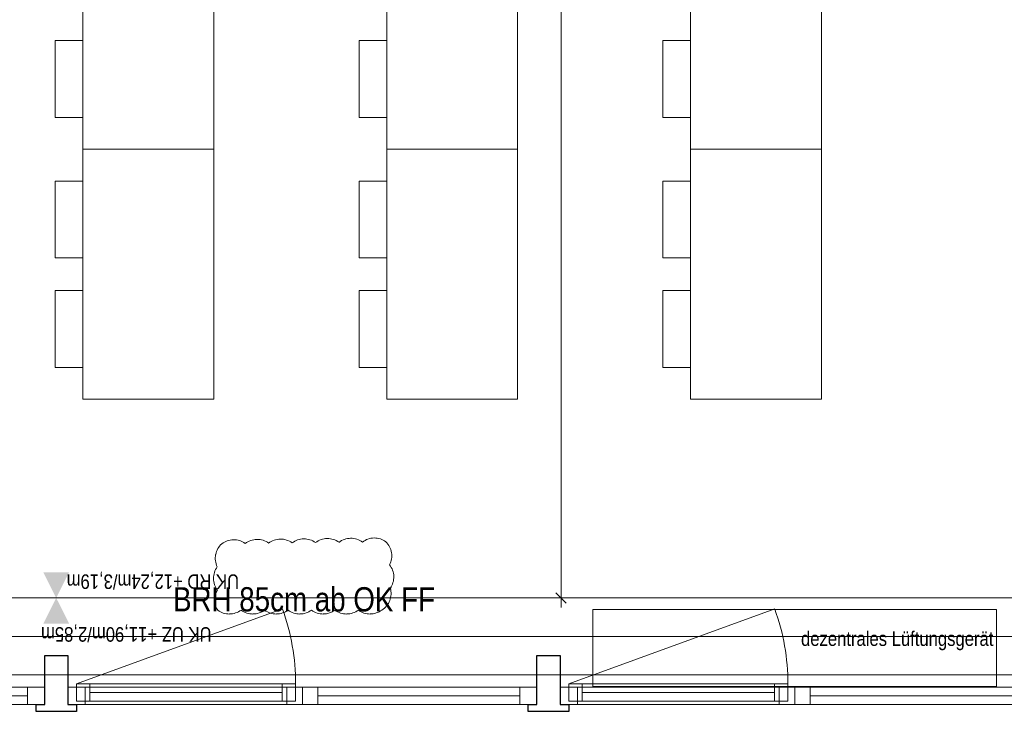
# Model space of a CAD drawing. Extents: x -620 to 300, y 62 to 1112.
# Tile 108 of 235: x -402 to -300, y 377 to 449. Entities that reach past the tile are written whole.
import ezdxf
from ezdxf.lldxf.tags import DXFTag

# ---------------------------------------------------------------- set-up
doc = ezdxf.new("R2010")
doc.units = 0
doc.layers.get('0').update_dxf_attribs({"lineweight": 13})
for name, color, linetype, lineweight, true_color in [('30 -33 Aussenwände- 7 Fassade_ Elemente', 7, 'Continuous', 9, 0x00aacc), ('30 -35 Decken- 1 Konstruktion-Träger- Stahlbeton', 7, 'Continuous', 13, 0x33aa00), ('60- 61 allgemeine Ausstattung- 1 Möbel', 9, 'Continuous', 9, 0x808080), ('70 -76 Bemaßung- 2 Allgemein', 9, 'Continuous', 5, 0x808080), ('70 -77 Revision- 2 Wolken', 7, 'Continuous', 18, 0x944cff)]:
    doc.layers.add(name, color=color, linetype=linetype, lineweight=lineweight, true_color=true_color)
doc.layers.add('70 -71 Achsen- 1 Gebäudeachsen', color=7, linetype='STRICHPUNKT2-A06CPVE5L0', lineweight=18)
doc.styles.get("Standard").update_dxf_attribs({"font": 'ARIALN.TTF'})
tags = doc.linetypes.add('grob-A06CPVE1L0', pattern=[14, 3, -8, 3]).pattern_tags.tags
tags[8:9] = [DXFTag(74, 4), DXFTag(75, 0), DXFTag(340, '0'), DXFTag(46, 0.0), DXFTag(50, 0.0), DXFTag(44, 0.0), DXFTag(45, 0.0)]
tags[6:7] = [DXFTag(74, 4), DXFTag(75, 0), DXFTag(340, '0'), DXFTag(46, 0.0), DXFTag(50, 0.0), DXFTag(44, 0.0), DXFTag(45, 0.0)]
tags[4:5] = [DXFTag(74, 4), DXFTag(75, 0), DXFTag(340, '0'), DXFTag(46, 0.0), DXFTag(50, 0.0), DXFTag(44, 0.0), DXFTag(45, 0.0)]
tags = doc.linetypes.add('STRICHPUNKT2-A06CPVE5L0', pattern=[12.7, 6.35, -3.175, 0, -3.175]).pattern_tags.tags
tags[10:11] = [DXFTag(74, 4), DXFTag(75, 0), DXFTag(340, '0'), DXFTag(46, 0.0), DXFTag(50, 0.0), DXFTag(44, 0.0), DXFTag(45, 0.0)]
tags[8:9] = [DXFTag(74, 4), DXFTag(75, 0), DXFTag(340, '0'), DXFTag(46, 0.0), DXFTag(50, 0.0), DXFTag(44, 0.0), DXFTag(45, 0.0)]
tags[6:7] = [DXFTag(74, 4), DXFTag(75, 0), DXFTag(340, '0'), DXFTag(46, 0.0), DXFTag(50, 0.0), DXFTag(44, 0.0), DXFTag(45, 0.0)]
tags[4:5] = [DXFTag(74, 4), DXFTag(75, 0), DXFTag(340, '0'), DXFTag(46, 0.0), DXFTag(50, 0.0), DXFTag(44, 0.0), DXFTag(45, 0.0)]

# ---------------------------------------------------------------- blocks, each defined once
blk = doc.blocks.new('Referenz-A06CPVE6L0')
at = {"layer": '30 -33 Aussenwände- 7 Fassade_ Elemente', "color": 0, "linetype": 'Continuous', "ltscale": 0.13}
for p, q in [((-451.08, 388.45), (-295.08, 388.45)), ((-399.88, 379.15), (-424.28, 379.15)), ((-399.88, 377.35), (-399.88, 379.15)), ((-373.08, 379.15), (-397.48, 379.15)), ((-397.48, 379.15), (-397.48, 377.35)), ((-373.78, 379.5), (-396.58, 379.5)), ((-396.58, 379.5), (-396.58, 377.7)), ((-373.78, 377.7), (-373.78, 379.5)), ((-373.08, 377.35), (-373.08, 379.15)), ((-348.68, 379.15), (-373.08, 379.15)), ((-348.68, 377.35), (-348.68, 379.15)), ((-321.88, 379.15), (-346.28, 379.15)), ((-346.28, 379.15), (-346.28, 377.35)), ((-322.58, 379.5), (-345.38, 379.5)), ((-345.38, 379.5), (-345.38, 377.7)), ((-322.58, 377.7), (-322.58, 379.5)), ((-297.48, 379.15), (-321.88, 379.15)), ((-321.88, 379.15), (-321.88, 377.35)), ((-424.28, 377.35), (-399.88, 377.35)), ((-397.48, 377.35), (-373.08, 377.35)), ((-396.58, 377.7), (-373.78, 377.7)), ((-373.08, 377.35), (-348.68, 377.35)), ((-346.28, 377.35), (-321.88, 377.35)), ((-345.38, 377.7), (-322.58, 377.7)), ((-321.88, 377.35), (-297.48, 377.35))]:
    blk.add_line(p, q, dxfattribs=at)
at = {"layer": '30 -33 Aussenwände- 7 Fassade_ Elemente', "color": 0, "linetype": 'grob-A06CPVE1L0', "ltscale": 0.13}
for p, q in [((-396.58, 379.5), (-375.15, 387.3)), ((-345.38, 379.5), (-323.95, 387.3)), ((-300.88, 387.25), (-342.88, 387.25)), ((-342.88, 387.25), (-342.88, 379.25)), ((-300.88, 379.25), (-300.88, 387.25)), ((-342.88, 379.25), (-300.88, 379.25))]:
    blk.add_line(p, q, dxfattribs=at)
at = {"layer": '30 -33 Aussenwände- 7 Fassade_ Elemente', "color": 0, "linetype": 'Continuous', "lineweight": 25, "ltscale": 0.25}
for p, q in [((-399.88, 377.35), (-399.88, 382.45)), ((-399.88, 382.45), (-397.48, 382.45)), ((-397.48, 382.45), (-397.48, 377.35)), ((-348.68, 377.35), (-348.68, 382.45)), ((-348.68, 382.45), (-346.28, 382.45)), ((-346.28, 382.45), (-346.28, 377.35)), ((-400.78, 376.65), (-400.78, 377.35)), ((-400.78, 377.35), (-399.88, 377.35)), ((-397.48, 377.35), (-396.58, 377.35)), ((-396.58, 377.35), (-396.58, 376.65)), ((-349.58, 376.65), (-349.58, 377.35)), ((-349.58, 377.35), (-348.68, 377.35)), ((-346.28, 377.35), (-345.38, 377.35)), ((-345.38, 377.35), (-345.38, 376.65)), ((-396.58, 376.65), (-400.78, 376.65)), ((-345.38, 376.65), (-349.58, 376.65))]:
    blk.add_line(p, q, dxfattribs=at)
at = {"layer": '30 -33 Aussenwände- 7 Fassade_ Elemente', "color": 0, "linetype": 'Continuous', "lineweight": 18, "ltscale": 0.18}
for p, q in [((-399.88, 379.15), (-401.68, 379.15)), ((-401.68, 379.15), (-401.68, 377.35)), ((-399.88, 377.35), (-399.88, 379.15)), ((-395.68, 379.15), (-397.48, 379.15)), ((-397.48, 379.15), (-397.48, 377.35)), ((-395.18, 379.5), (-396.58, 379.5)), ((-396.58, 379.5), (-396.58, 377.7)), ((-395.68, 377.35), (-395.68, 379.15)), ((-395.18, 377.7), (-395.18, 379.5)), ((-373.78, 379.5), (-375.18, 379.5)), ((-375.18, 379.5), (-375.18, 377.7)), ((-373.08, 379.15), (-374.68, 379.15)), ((-374.68, 379.15), (-374.68, 377.35)), ((-373.78, 377.7), (-373.78, 379.5)), ((-371.48, 379.15), (-373.08, 379.15)), ((-373.08, 379.15), (-373.08, 377.35)), ((-371.48, 377.35), (-371.48, 379.15)), ((-348.68, 379.15), (-350.48, 379.15)), ((-350.48, 379.15), (-350.48, 377.35)), ((-348.68, 377.35), (-348.68, 379.15)), ((-344.48, 379.15), (-346.28, 379.15)), ((-346.28, 379.15), (-346.28, 377.35)), ((-343.98, 379.5), (-345.38, 379.5)), ((-345.38, 379.5), (-345.38, 377.7)), ((-344.48, 377.35), (-344.48, 379.15)), ((-343.98, 377.7), (-343.98, 379.5)), ((-322.58, 379.5), (-323.98, 379.5)), ((-323.98, 379.5), (-323.98, 377.7)), ((-321.88, 379.15), (-323.48, 379.15)), ((-323.48, 379.15), (-323.48, 377.35)), ((-322.58, 377.7), (-322.58, 379.5)), ((-321.88, 377.35), (-321.88, 379.15)), ((-320.28, 379.15), (-321.88, 379.15)), ((-320.28, 377.35), (-320.28, 379.15)), ((-422.68, 378.25), (-401.68, 378.25)), ((-375.18, 378.6), (-395.18, 378.6)), ((-371.48, 378.25), (-350.48, 378.25)), ((-323.98, 378.6), (-343.98, 378.6)), ((-320.28, 378.25), (-299.28, 378.25)), ((-401.68, 377.35), (-399.88, 377.35)), ((-397.48, 377.35), (-395.68, 377.35)), ((-396.58, 377.7), (-395.18, 377.7)), ((-375.18, 377.7), (-373.78, 377.7)), ((-374.68, 377.35), (-373.08, 377.35)), ((-373.08, 377.35), (-371.48, 377.35)), ((-350.48, 377.35), (-348.68, 377.35)), ((-346.28, 377.35), (-344.48, 377.35)), ((-345.38, 377.7), (-343.98, 377.7)), ((-323.98, 377.7), (-322.58, 377.7)), ((-323.48, 377.35), (-321.88, 377.35)), ((-321.88, 377.35), (-320.28, 377.35))]:
    blk.add_line(p, q, dxfattribs=at)
at = {"layer": '30 -33 Aussenwände- 7 Fassade_ Elemente', "color": 0, "linetype": 'grob-A06CPVE1L0', "ltscale": 0.13}
for centre in [(-396.58, 379.5), (-345.38, 379.5)]:
    blk.add_ellipse(centre, major_axis=(22.8, 0), ratio=1, start_param=0, end_param=0.349066, dxfattribs=at)
at = {"layer": '30 -35 Decken- 1 Konstruktion-Träger- Stahlbeton', "color": 0, "linetype": 'grob-A06CPVE1L0', "lineweight": -2, "ltscale": 0.13}
for p, q in [((-451.58, 388.45), (35.42, 388.45)), ((-451.58, 380.45), (35.42, 380.45))]:
    blk.add_line(p, q, dxfattribs=at)
at = {"layer": '60- 61 allgemeine Ausstattung- 1 Möbel', "color": 0, "linetype": 'Continuous', "ltscale": 0.13}
for p, q in [((-395.9, 435.14), (-395.9, 461.14)), ((-382.3, 461.14), (-382.3, 435.14)), ((-364.3, 435.14), (-364.3, 461.14)), ((-350.7, 461.14), (-350.7, 435.14)), ((-332.7, 435.14), (-332.7, 461.14)), ((-319.1, 461.14), (-319.1, 435.14)), ((-398.78, 446.44), (-395.9, 446.44)), ((-398.78, 438.44), (-398.78, 446.44)), ((-395.9, 446.44), (-395.9, 438.44)), ((-367.18, 446.44), (-364.3, 446.44)), ((-367.18, 438.44), (-367.18, 446.44)), ((-364.3, 446.44), (-364.3, 438.44)), ((-335.58, 446.44), (-332.7, 446.44)), ((-335.58, 438.44), (-335.58, 446.44)), ((-332.7, 446.44), (-332.7, 438.44)), ((-395.9, 438.44), (-398.78, 438.44)), ((-364.3, 438.44), (-367.18, 438.44)), ((-332.7, 438.44), (-335.58, 438.44)), ((-382.3, 435.14), (-395.9, 435.14)), ((-395.9, 409.14), (-395.9, 435.14)), ((-395.9, 435.14), (-382.3, 435.14)), ((-382.3, 435.14), (-382.3, 409.14)), ((-364.3, 409.14), (-364.3, 435.14)), ((-364.3, 435.14), (-350.7, 435.14)), ((-350.7, 435.14), (-364.3, 435.14)), ((-350.7, 435.14), (-350.7, 409.14)), ((-319.1, 435.14), (-332.7, 435.14)), ((-332.7, 409.14), (-332.7, 435.14)), ((-332.7, 435.14), (-319.1, 435.14)), ((-319.1, 435.14), (-319.1, 409.14)), ((-398.78, 431.83), (-395.9, 431.83)), ((-398.78, 423.83), (-398.78, 431.83)), ((-395.9, 431.83), (-395.9, 423.83)), ((-367.18, 431.83), (-364.3, 431.83)), ((-367.18, 423.83), (-367.18, 431.83)), ((-364.3, 431.83), (-364.3, 423.83)), ((-335.58, 431.83), (-332.7, 431.83)), ((-335.58, 423.83), (-335.58, 431.83)), ((-332.7, 431.83), (-332.7, 423.83)), ((-395.9, 423.83), (-398.78, 423.83)), ((-364.3, 423.83), (-367.18, 423.83)), ((-332.7, 423.83), (-335.58, 423.83)), ((-398.78, 420.44), (-395.9, 420.44)), ((-398.78, 412.44), (-398.78, 420.44)), ((-395.9, 420.44), (-395.9, 412.44)), ((-367.18, 420.44), (-364.3, 420.44)), ((-367.18, 412.44), (-367.18, 420.44)), ((-364.3, 420.44), (-364.3, 412.44)), ((-335.58, 420.44), (-332.7, 420.44)), ((-335.58, 412.44), (-335.58, 420.44)), ((-332.7, 420.44), (-332.7, 412.44)), ((-395.9, 412.44), (-398.78, 412.44)), ((-364.3, 412.44), (-367.18, 412.44)), ((-332.7, 412.44), (-335.58, 412.44)), ((-382.3, 409.14), (-395.9, 409.14)), ((-350.7, 409.14), (-364.3, 409.14)), ((-319.1, 409.14), (-332.7, 409.14))]:
    blk.add_line(p, q, dxfattribs=at)
at = {"layer": '70 -71 Achsen- 1 Gebäudeachsen', "color": 0, "linetype": 'STRICHPUNKT2-A06CPVE5L0', "ltscale": 0.18}
blk.add_line((-538.63, 384.45), (76.59, 384.45), dxfattribs=at)
at = {"layer": '70 -76 Bemaßung- 2 Allgemein', "color": 0, "linetype": 'Continuous', "ltscale": 0.13}
for p, q in [((-346.18, 389.51), (-346.18, 540.89)), ((-346.18, 387.45), (-346.18, 389.51)), ((-348.68, 388.45), (-345.18, 388.45))]:
    blk.add_line(p, q, dxfattribs=at)
at = {"layer": '70 -76 Bemaßung- 2 Allgemein', "color": 0, "linetype": 'Continuous', "lineweight": 20, "ltscale": 0.2}
blk.add_line((-345.65, 387.92), (-346.71, 388.98), dxfattribs=at)
at = {"layer": '70 -76 Bemaßung- 2 Allgemein', "color": 0, "lineweight": 0}
for points in [[(-397.35, 391.12), (-398.68, 388.45), (-400.02, 391.12)], [(-400.01, 385.78), (-398.68, 388.45), (-397.34, 385.78)]]:
    blk.add_solid(points, dxfattribs=at)
at = {"layer": '70 -77 Revision- 2 Wolken', "color": 0, "linetype": 'Continuous', "ltscale": 0.18}
for centre, major_axis in [((-380.22, 392.48), (-0.03, 2.03)), ((-380.22, 392.48), (1.2, 1.64)), ((-377.78, 392.51), (-0.03, 2.03)), ((-377.78, 392.51), (1.2, 1.64)), ((-375.35, 392.54), (-0.03, 2.03)), ((-375.35, 392.54), (1.2, 1.64)), ((-372.91, 392.57), (-0.03, 2.03)), ((-372.91, 392.57), (1.2, 1.64)), ((-370.47, 392.6), (-0.03, 2.03)), ((-370.47, 392.6), (1.2, 1.64)), ((-368.03, 392.63), (-0.03, 2.03)), ((-368.03, 392.63), (1.2, 1.64)), ((-365.59, 392.66), (-0.03, 2.03)), ((-365.59, 392.66), (1.2, 1.64)), ((-365.81, 392.84), (2.01, 0.32)), ((-380.1, 392.58), (-1.36, 1.51)), ((-380.1, 392.58), (-2, 0.39)), ((-365.81, 392.84), (1.8, -0.95)), ((-380.29, 390.49), (-1.64, 1.2)), ((-365.6, 390.63), (2.03, 0.06)), ((-380.29, 390.49), (-2.03, -0.02)), ((-365.6, 390.63), (1.66, -1.17)), ((-380.51, 388.23), (-1.39, 1.02)), ((-365.89, 388.91), (1.9, -0.73)), ((-380.51, 388.23), (-1.73, -0.02)), ((-365.89, 388.91), (1.08, -1.72)), ((-380.66, 388.81), (-1.22, -1.63)), ((-380.66, 388.81), (0, -2.03)), ((-378.22, 388.81), (-1.22, -1.63)), ((-378.22, 388.81), (0, -2.03)), ((-375.78, 388.81), (-1.22, -1.63)), ((-375.78, 388.81), (0, -2.03)), ((-373.34, 388.81), (-1.22, -1.63)), ((-373.34, 388.81), (0, -2.03)), ((-370.91, 388.81), (-1.22, -1.63)), ((-370.91, 388.81), (0, -2.03)), ((-368.47, 388.81), (-1.22, -1.63)), ((-368.47, 388.81), (0, -2.03)), ((-366.03, 388.81), (-1.22, -1.63)), ((-366.03, 388.81), (0, -2.03))]:
    blk.add_ellipse(centre, major_axis=major_axis, ratio=1, start_param=0, end_param=0.643501, dxfattribs=at)
at = {"layer": '30 -33 Aussenwände- 7 Fassade_ Elemente', "color": 0, "linetype": 'Continuous', "ltscale": 0.13, "attachment_point": 1}
for s, insert, char_height in [('{\\fArial Narrow;BRH 85cm ab OK FF}', (-386.53, 389.57), 2.5172), ('{\\fArial Narrow;dezentrales Lüftungsgerät}', (-423.62, 384.97), 1.5103), ('{\\fArial Narrow;dezentrales Lüftungsgerät}', (-321.22, 384.97), 1.5103)]:
    blk.add_mtext(s, dxfattribs=dict(at, insert=insert, char_height=char_height))
at = {"layer": '30 -33 Aussenwände- 7 Fassade_ Elemente', "color": 0, "linetype": 'ByBlock', "ltscale": 0.13, "char_height": 0.0036, "attachment_point": 1}
for s, insert in [('{\\fArial Narrow;IFC_UUID}', (-360.98, 383.72)), ('{\\fArial Narrow;instanceID}', (-360.98, 383.72)), ('{\\fArial Narrow;IFC_UUID}', (-306.98, 383.72)), ('{\\fArial Narrow;instanceID}', (-306.98, 383.72))]:
    blk.add_mtext(s, dxfattribs=dict(at, insert=insert))
at = {"layer": '70 -76 Bemaßung- 2 Allgemein', "color": 0, "linetype": 'Continuous', "ltscale": 0.13, "char_height": 1.5103, "attachment_point": 1, "rotation": 180}
for s, insert in [('{\\fArial Narrow;UK RD +12,24m/3,19m}', (-379.66, 389.39)), ('{\\fArial Narrow;UK UZ +11,90m/2,85m}', (-382.52, 383.9))]:
    blk.add_mtext(s, dxfattribs=dict(at, insert=insert))

msp = doc.modelspace()

# ---------------------------------------------------------------- block references
at = {"color": 8, "lineweight": 13, "ltscale": 0.13, "true_color": 0x808080}
msp.add_blockref('Referenz-A06CPVE6L0', (0, 0), dxfattribs=at)

doc.saveas('drawing.dxf')
